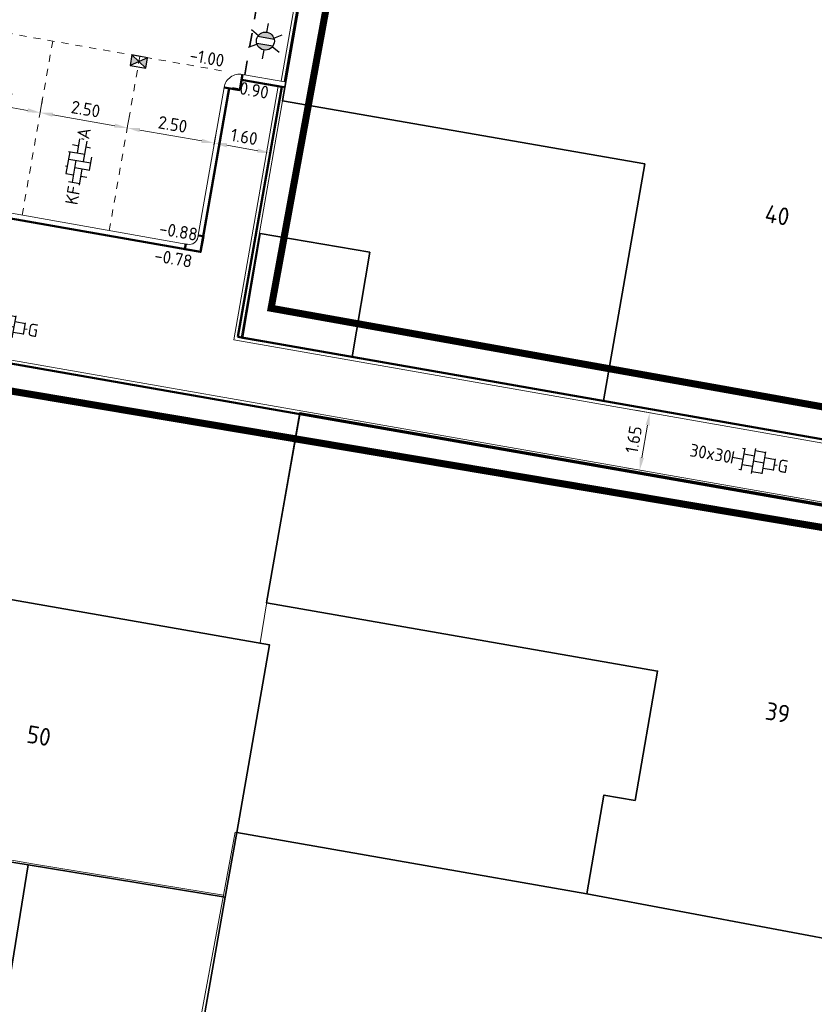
# Model space of a CAD drawing. Header units: metres. Extents: x 2514 to 227642, y 1683 to 852646.
# Tile 101 of 256: x 113779 to 113801, y 426245 to 426273. Entities that reach past the tile are written whole.
import ezdxf
from ezdxf.enums import TextEntityAlignment as Align
from ezdxf.lldxf.tags import DXFTag

# ---------------------------------------------------------------- set-up
doc = ezdxf.new("R2010")
doc.units = ezdxf.units.M
for name, pattern in [('VW-1-1_STREEP', [2, 1, -1]), ('XX-CENTER', [8, 5, -1, 1, -1]), ('ZZ-HIDDEN-SO', [4, 2, -2])]:
    doc.linetypes.add(name, pattern=pattern)
doc.layers.get('Defpoints').update_dxf_attribs({"color": 244, "lineweight": 35})
for name, color, linetype, lineweight in [('B-WE-KG-GRENS_PERCEEL-GV', 252, 'KG-PERCEEL', 18), ('B-WE-OG-BEBOUWING-GV', 4, 'Continuous', 35), ('B-WE-OG-BEBOUWING_HUISNUMMER-T25-200', 7, 'Continuous', 25), ('N-WE-IE-MEUBILAIR_WEGMEUBILAIR_LICHTMAST-S', 7, 'Continuous', 25), ('N-WE-KG-WERKGRENS-G', 7, 'XX-CENTER', 35), ('N-WE-RI-HWA_KOLK-S', 150, 'Continuous', 25), ('N-WE-VH-KANTOPSLUITING_ACHTERKANTBAND-G', 1, 'Continuous', 50), ('N-WE-VH-KANTOPSLUITING_OPSLUITBAND_100X200-G', 1, 'Continuous', 18), ('N-WE-VH-KANTOPSLUITING_TROTTOIRBAND_130 150-G', 2, 'Continuous', 13), ('N-WE-VH-M', 7, 'Continuous', 18), ('N-WE-VH-MATERIAALGRENS-G', 7, 'ZZ-HIDDEN-SO', 35), ('N-WE-VH-NAP-T18', 1, 'Continuous', 18), ('N-WE-VH-VERHARDING_BETONSTRAATSTEEN-S', 1, 'Continuous', 25), ('N-WE-VH-VERHARDING_STRAATBAKSTEEN-S', 1, 'Continuous', 5), ('N-WE-VH-VERHARDING_TEGEL-S', 1, 'Continuous', 25), ('N-WE-VW-MARKERING_LANGS_STREEP_11_010-G', 7, 'VW-1-1_STREEP', 13)]:
    doc.layers.add(name, color=color, linetype=linetype, lineweight=lineweight)
doc.styles.add('ISO', font='NLCS-ISO.ttf')
doc.styles.add('NLCS-ISO', font='NLCS-ISO.ttf', dxfattribs={"height": 1.8})
doc.styles.add('NLCS-ISO-M200-T18', font='NLCS-ISO.ttf', dxfattribs={"height": 0.36})
doc.styles.add('NLCS-ISO-M200-T25', font='NLCS-ISO.ttf', dxfattribs={"height": 0.5})
doc.styles.get("Standard").update_dxf_attribs({"font": 'romans'})
tags = doc.linetypes.add('KG-PERCEEL', pattern='A,5.5,-2,["P",Standard,S=1.8,R=0,X=-0.5,Y=-0.9],-2,5.5,-2,[5,NLCS.SHX,S=0.75,R=0,X=0,Y=0],-2', length=19).pattern_tags.tags
tags[6] = DXFTag(74, 10)
doc.dimstyles.new('NLCS-M200-T18-PIJL_L2_H1', dxfattribs={"dimscale": 0.2, "dimtxt": 2.5, "dimasz": 1.8, "dimexe": 2, "dimexo": 2, "dimgap": 0.7, "dimtad": 1, "dimzin": 0, "dimdsep": 46, "dimtxsty": 'NLCS-ISO-M200-T18', "dimcen": 0, "dimdle": 2, "dimclrd": 256, "dimclre": 256, "dimclrt": 1, "dimadec": 1, "dimazin": 0, "dimtfac": 1, "dimtdec": 3, "dimtofl": 0, "dimtmove": 0, "dimatfit": 3, "dimfxl": 2, "dimfxlon": 1, "dimtfillclr": 256, "dimtolj": 1, "dimtzin": 0, "dimlwd": -1, "dimlwe": -1, "dimarcsym": 0})
doc.dimstyles.new('NLCS-M200-T18-PIJL_L2_H2', dxfattribs={"dimscale": 0.2, "dimtxt": 2.5, "dimasz": 1.8, "dimexe": 2, "dimexo": 2, "dimgap": 0.7, "dimtad": 1, "dimzin": 0, "dimdsep": 46, "dimtxsty": 'NLCS-ISO-M200-T18', "dimcen": 0, "dimdle": 2, "dimclrd": 256, "dimclre": 256, "dimclrt": 1, "dimazin": 0, "dimtfac": 1, "dimtdec": 3, "dimtofl": 0, "dimtmove": 0, "dimatfit": 3, "dimfxl": 2, "dimfxlon": 1, "dimtfillclr": 256, "dimtolj": 1, "dimtzin": 0, "dimlwd": -1, "dimlwe": -1, "dimarcsym": 0})

# ---------------------------------------------------------------- blocks, each defined once
blk = doc.blocks.new('SVH-BSS_KEIFORMAAT_ELLEBOOG_KL-SO-flat-129')
at = {"layer": 'N-WE-VH-VERHARDING_BETONSTRAATSTEEN-S', "ltscale": 0.2}
for p, q in [((-0.032, 0.265), (0.039, 0.667)), ((0.082, 0.672), (0.152, 0.659)), ((0.139, 0.022), (0.24, 0.598)), ((-0.348, -0.319), (-0.238, 0.302)), ((-0.284, 0.31), (0.175, 0.229)), ((-0.177, 0.504), (0.005, 0.472)), ((0.212, 0.436), (0.339, 0.413)), ((-0.275, 0.095), (0.346, -0.014)), ((-0.177, -0.562), (-0.068, 0.058)), ((0.309, -0.221), (0.374, 0.144)), ((-0.373, -0.101), (-0.311, -0.112)), ((-0.104, -0.148), (0.316, -0.222)), ((0.021, -0.645), (0.102, -0.185)), ((-0.361, -0.317), (-0.141, -0.355)), ((-0.282, -0.544), (0.03, -0.599)), ((0.066, -0.392), (0.231, -0.421))]:
    blk.add_line(p, q, dxfattribs=at)
at = {"layer": 'N-WE-VH-VERHARDING_BETONSTRAATSTEEN-S', "style": 'NLCS-ISO'}
blk.add_attdef('KLEUR', text='', height=0.36, rotation=80.0136, dxfattribs=at).set_placement((0.118, 0.669), align=Align.MIDDLE_LEFT)
at = {"layer": 'N-WE-VH-VERHARDING_BETONSTRAATSTEEN-S', "style": 'NLCS-ISO', "flags": 1}
blk.add_attdef('FUNCTIE', text='', height=0.36, rotation=80.0136, dxfattribs=at).set_placement((0.71, -0.101), align=Align.MIDDLE_CENTER)
at = {"layer": 'N-WE-VH-VERHARDING_BETONSTRAATSTEEN-S', "style": 'NLCS-ISO'}
blk.add_attdef('FORMAAT', text='', height=0.36, rotation=80.0136, dxfattribs=at).set_placement((-0.118, -0.669), align=Align.MIDDLE_RIGHT)
blk = doc.blocks.new('N-SRI-KOLK_STRAAT_450X300-SO')
h = blk.add_hatch(color=256)
h.dxf.hatch_style = 1
h.paths.add_polyline_path([(0, 0.75), (-1.125, 1.5), (-1.125, 0)])
h.paths.add_polyline_path([(1.125, 1.5), (0, 0.75), (1.125, 0)])
for p, q in [((-1.125, 0), (1.125, 1.5)), ((1.125, 0), (-1.125, 1.5))]:
    blk.add_line(p, q)
at = {"flags": 128}
blk.add_lwpolyline([(-1.125, 0), (1.125, 0), (1.125, 1.5), (-1.125, 1.5)], close=True, dxfattribs=at)
blk = doc.blocks.new('*D615')
at = {"layer": 'Defpoints', "color": 0, "ltscale": 0.2, "transparency": 16777216}
for p in [(113777.076, 426270.604), (113776.999, 426270.165), (113779.462, 426269.733)]:
    blk.add_point(p, dxfattribs=at)
at = {"layer": 'N-WE-VH-M', "ltscale": 0.2, "transparency": 16777216}
for p, q in [((113777.068, 426270.559), (113777.145, 426270.998)), ((113779.184, 426270.235), (113777.431, 426270.542)), ((113779.531, 426270.127), (113779.608, 426270.566))]:
    blk.add_line(p, q, dxfattribs=at)
for points in [[(113777.441, 426270.601), (113777.421, 426270.483), (113777.076, 426270.604)], [(113779.195, 426270.294), (113779.174, 426270.176), (113779.539, 426270.172)]]:
    blk.add_solid(points, dxfattribs=at)
at = {"layer": 'N-WE-VH-M', "ltscale": 0.2, "transparency": 16777216, "insert": (113778.363, 426270.704), "char_height": 0.36, "attachment_point": 5, "rotation": 350.0559, "style": 'NLCS-ISO-M200-T18'}
blk.add_mtext('\\A1;2.50', dxfattribs=at)
blk = doc.blocks.new('*D616')
at = {"layer": 'Defpoints', "color": 0, "ltscale": 0.2, "transparency": 16777216}
for p in [(113779.462, 426269.733), (113782.001, 426269.739), (113781.924, 426269.3)]:
    blk.add_point(p, dxfattribs=at)
at = {"layer": 'N-WE-VH-M', "ltscale": 0.2, "transparency": 16777216}
for p, q in [((113779.531, 426270.127), (113779.608, 426270.566)), ((113779.894, 426270.11), (113781.647, 426269.801)), ((113781.993, 426269.694), (113782.071, 426270.133))]:
    blk.add_line(p, q, dxfattribs=at)
for points in [[(113779.904, 426270.169), (113779.883, 426270.051), (113779.539, 426270.172)], [(113781.657, 426269.86), (113781.636, 426269.742), (113782.001, 426269.739)]]:
    blk.add_solid(points, dxfattribs=at)
at = {"layer": 'N-WE-VH-M', "ltscale": 0.2, "transparency": 16777216, "insert": (113780.826, 426270.271), "char_height": 0.36, "attachment_point": 5, "rotation": 350.0136, "style": 'NLCS-ISO-M200-T18'}
blk.add_mtext('\\A1;2.50', dxfattribs=at)
blk = doc.blocks.new('hoekblok inw. 25')
at = {"layer": 'N-WE-VH-KANTOPSLUITING_ACHTERKANTBAND-G', "ltscale": 0.2, "flags": 128}
blk.add_lwpolyline([(-0.45, 0.15), (-0.45, 0), (0, 0), (0, 0.45), (-0.15, 0.45)], dxfattribs=at)
at = {"layer": 'N-WE-VH-KANTOPSLUITING_TROTTOIRBAND_130 150-G', "ltscale": 0.2, "flags": 128}
blk.add_lwpolyline([(-0.15, 0.45), (-0.15, 0.4, -0.414214), (-0.4, 0.15), (-0.45, 0.15)], format="xyb", dxfattribs=at)
blk = doc.blocks.new('*D294')
at = {"layer": 'Defpoints', "color": 0, "ltscale": 0.2, "transparency": 16777216}
for p in [(113781.924, 426269.302), (113784.463, 426269.307), (113784.386, 426268.868)]:
    blk.add_point(p, dxfattribs=at)
at = {"layer": 'N-WE-VH-M', "ltscale": 0.2, "transparency": 16777216}
for p, q in [((113781.993, 426269.696), (113782.071, 426270.135)), ((113782.356, 426269.678), (113784.109, 426269.37)), ((113784.455, 426269.262), (113784.533, 426269.701))]:
    blk.add_line(p, q, dxfattribs=at)
for points in [[(113782.366, 426269.737), (113782.345, 426269.619), (113782.001, 426269.741)], [(113784.119, 426269.429), (113784.098, 426269.311), (113784.463, 426269.307)]]:
    blk.add_solid(points, dxfattribs=at)
at = {"layer": 'N-WE-VH-M', "ltscale": 0.2, "transparency": 16777216, "insert": (113783.288, 426269.839), "char_height": 0.36, "attachment_point": 5, "rotation": 350.0136, "style": 'NLCS-ISO-M200-T18'}
blk.add_mtext('\\A1;2.50', dxfattribs=at)
blk = doc.blocks.new('*D295')
at = {"layer": 'Defpoints', "color": 0, "ltscale": 0.2, "transparency": 16777216}
for p in [(113784.386, 426268.87), (113786.044, 426269.031), (113785.967, 426268.591)]:
    blk.add_point(p, dxfattribs=at)
at = {"layer": 'N-WE-VH-M', "ltscale": 0.2, "transparency": 16777216}
for p, q in [((113784.456, 426269.264), (113784.534, 426269.704)), ((113786.036, 426268.985), (113786.114, 426269.425)), ((113784.819, 426269.247), (113785.69, 426269.094))]:
    blk.add_line(p, q, dxfattribs=at)
for points in [[(113784.829, 426269.307), (113784.808, 426269.188), (113784.464, 426269.31)], [(113785.7, 426269.153), (113785.679, 426269.035), (113786.044, 426269.031)]]:
    blk.add_solid(points, dxfattribs=at)
at = {"layer": 'N-WE-VH-M', "ltscale": 0.2, "transparency": 16777216, "insert": (113785.31, 426269.486), "char_height": 0.36, "attachment_point": 5, "rotation": 349.9899, "style": 'NLCS-ISO-M200-T18'}
blk.add_mtext('\\A1;1.60', dxfattribs=at)
blk = doc.blocks.new('SVH-TEGEL_300X300_DUN_HALFST_KL-SO')
for p, q in [((-1.84, 1.5), (-1.5, 1.5)), ((-1.5, -1.6), (-1.5, 1.6)), ((0, -1.78), (0, 1.78)), ((0, 1.5), (1.5, 1.5)), ((1.5, -1.6), (1.5, 1.6)), ((-3.08, 0.75), (-3, 0.75)), ((-3, -0.83), (-3, 0.83)), ((-3, 0), (-1.5, 0)), ((-1.5, 0.75), (0, 0.75)), ((0, 0), (1.5, 0)), ((1.5, 0.75), (3, 0.75)), ((3, -0.83), (3, 0.83)), ((3, 0), (3.39, 0)), ((-3.08, -0.75), (-3, -0.75)), ((-1.5, -0.75), (0, -0.75)), ((1.5, -0.75), (3, -0.75)), ((-1.84, -1.5), (-1.5, -1.5)), ((0, -1.5), (1.5, -1.5))]:
    blk.add_line(p, q)
at = {"style": 'NLCS-ISO'}
blk.add_attdef('FORMAAT', text='', height=1.8, dxfattribs=at).set_placement((-3.18, 0), align=Align.MIDDLE_RIGHT)
blk.add_attdef('KLEUR', text='', height=1.8, dxfattribs=at).set_placement((3.49, 0), align=Align.MIDDLE_LEFT)
at = {"style": 'NLCS-ISO', "flags": 1}
blk.add_attdef('FUNCTIE', text='', height=1.8, dxfattribs=at).set_placement((0.12, -3.58), align=Align.MIDDLE_CENTER)
blk = doc.blocks.new('*D764')
at = {"layer": 'Defpoints', "color": 0, "transparency": 16777216}
for p in [(113796.779, 426261.683), (113797.297, 426261.592), (113797.012, 426259.967)]:
    blk.add_point(p, dxfattribs=at)
at = {"layer": 'N-WE-VH-M', "transparency": 16777216}
for p, q in [((113796.903, 426261.661), (113796.385, 426261.752)), ((113796.557, 426260.412), (113796.717, 426261.328)), ((113796.618, 426260.036), (113796.101, 426260.127))]:
    blk.add_line(p, q, dxfattribs=at)
for points in [[(113796.658, 426261.339), (113796.776, 426261.318), (113796.779, 426261.683)], [(113796.498, 426260.423), (113796.616, 426260.402), (113796.495, 426260.058)]]:
    blk.add_solid(points, dxfattribs=at)
at = {"layer": 'N-WE-VH-M', "transparency": 16777216, "insert": (113796.322, 426260.925), "char_height": 0.36, "attachment_point": 5, "rotation": 80.0559, "style": 'NLCS-ISO-M200-T18'}
blk.add_mtext('\\A1;1.65', dxfattribs=at)
blk = doc.blocks.new('N-SIE-WEG_LICHTMAST-SO')
h = blk.add_hatch(color=256)
h.paths.add_polyline_path([(1.16, 0.5, 0.658505), (-1.16, 0.5)])
h.paths.add_polyline_path([(-1.16, -0.5, 0.658505), (1.16, -0.5)])
at = {"flags": 128}
for points in [[(0, 1.27), (0, 2.53)], [(-2.19, 1.27), (-1.1, 0.63)], [(-1.16, 0.5), (1.16, 0.5)], [(1.1, 0.63), (2.19, 1.27)], [(-2.19, -1.27), (-1.1, -0.63)], [(-1.16, -0.5), (1.16, -0.5)], [(0, -1.27), (0, -2.53)], [(2.19, -1.27), (1.1, -0.63)]]:
    blk.add_lwpolyline(points, dxfattribs=at)
at = {"ltscale": 0.5}
blk.add_circle((0, 0), 1.27, dxfattribs=at)
at = {"style": 'NLCS-ISO'}
blk.add_attdef('TYPE', text='', height=1.8, dxfattribs=at).set_placement((0, 2.53), align=Align.BOTTOM_CENTER)

msp = doc.modelspace()

# ---------------------------------------------------------------- linework, layer by layer
at = {"layer": 'B-WE-KG-GRENS_PERCEEL-GV', "ltscale": 0.2}
msp.add_lwpolyline([(113809.184, 426259.627), (113811.261, 426271.452), (113797.523, 426273.865), (113797.569, 426274.131), (113787.333, 426275.913), (113785.226, 426263.799)], close=True, dxfattribs=at)
for points in [[(113786.895, 426261.641), (113775.301, 426263.661), (113774.17, 426257.189), (113774.272, 426257.171)], [(113795.638, 426247.966), (113806.766, 426245.856), (113808.885, 426257.924), (113804.866, 426258.51), (113786.895, 426261.641), (113785.944, 426256.275), (113785.763, 426255.176), (113786.029, 426255.117), (113785.101, 426249.807)], [(113784.086, 426244.592), (113784.723, 426248.037), (113779.379, 426248.918), (113773.023, 426250.023)], [(113795.638, 426247.966), (113785.101, 426249.807), (113785.051, 426249.816), (113784.723, 426248.037)]]:
    msp.add_lwpolyline(points, dxfattribs=at)
at = {"layer": 'B-WE-OG-BEBOUWING-GV'}
for points in [[(113797.47, 426274.148), (113787.333, 426275.913), (113786.392, 426270.504), (113796.638, 426268.72), (113795.47, 426262.015), (113803.257, 426260.659), (113805.317, 426272.496), (113797.424, 426273.882)], [(113788.864, 426266.226), (113785.758, 426266.751), (113785.258, 426263.793), (113788.363, 426263.26)], [(113778.192, 426262.973), (113775.269, 426263.478), (113774.17, 426257.189), (113774.272, 426257.171), (113773.003, 426249.901), (113779.201, 426248.898), (113784.775, 426247.979), (113785.101, 426249.807), (113786.029, 426255.117), (113777.242, 426256.652)], [(113804.922, 426258.531), (113786.883, 426261.683), (113785.943, 426256.307), (113797.001, 426254.375), (113796.362, 426250.716), (113795.483, 426250.87), (113794.995, 426248.078), (113802.833, 426246.602)], [(113794.995, 426248.078), (113785.101, 426249.807), (113784.775, 426247.979), (113784.135, 426244.386), (113795.045, 426242.477), (113794.427, 426238.941), (113793.49, 426239.105), (113793.025, 426236.448), (113800.802, 426235.011), (113802.833, 426246.602)], [(113784.775, 426247.979), (113779.201, 426248.898), (113777.431, 426237.951), (113773.665, 426238.56), (113773.828, 426239.572), (113771.163, 426240.003), (113769.872, 426232.264), (113781.675, 426230.205), (113782.106, 426232.62), (113783.024, 426238.04), (113784.135, 426244.386)]]:
    msp.add_lwpolyline(points, close=True, dxfattribs=at)
at = {"layer": 'N-WE-KG-WERKGRENS-G', "ltscale": 0.5, "const_width": 0.2, "flags": 128}
msp.add_lwpolyline([(113539.652, 426425.541), (113533.034, 426426.579), (113512.978, 426310.885), (113509.106, 426305.095), (113507.039, 426292.73), (113504.728, 426279.396), (113497.949, 426267.392), (113491.721, 426263.905), (113496.136, 426256.365), (113502.435, 426260.053, -0.182232), (113509.838, 426261.318, -0.126544), (113516.642, 426258.09), (113523.828, 426262.829), (113521.668, 426266.104), (113525.98, 426265.334), (113539.291, 426339.571), (113541.863, 426353.106), (113543.716, 426365.72), (113550.178, 426401.905), (113551.547, 426409.78), (113574.553, 426405.734), (113573.157, 426397.506), (113607.198, 426391.573), (113606.914, 426389.946), (113619.162, 426387.845), (113613.609, 426356.275), (113601.182, 426358.276), (113600.845, 426356.182), (113597.954, 426356.648), (113593.562, 426350.547), (113574.97, 426354.003), (113574.327, 426350.546), (113615.634, 426343.691), (113593.57, 426263.699, 0.356973), (113596.583, 426256.89), (113595.271, 426248.698), (113599.487, 426248.023), (113601.054, 426254.868), (113602.72, 426255.869), (113636.901, 426249.843), (113711.239, 426237.251), (113711.078, 426236.35), (113716.526, 426235.533), (113716.685, 426236.595), (113718.512, 426236.321), (113734.103, 426277.353), (113735.865, 426278.617), (113776.182, 426271.575), (113774.564, 426262.996), (113804.256, 426258), (113798.274, 426223.759), (113796.469, 426212.743), (113816.717, 426209.189), (113821.532, 426236.979), (113822.449, 426236.82), (113823.388, 426242.034), (113822.132, 426242.26), (113830.108, 426272.94), (113832.685, 426287.571), (113850.983, 426284.543), (113878.799, 426279.99), (113865.198, 426203.132), (113884.246, 426200.097), (113884.458, 426196.374), (113883.446, 426190.397), (113921.214, 426183.978), (113921.482, 426185.328), (113923.778, 426184.872), (113926.223, 426198.093), (113928.449, 426210.745), (113964.907, 426204.42), (113960.406, 426178.602), (113963.561, 426178.134), (113967.734, 426203.401), (113997.515, 426198.193), (113998.702, 426198.006), (113998.957, 426199.616), (114022.375, 426195.633), (114018.261, 426170.621), (114024.177, 426169.647), (114029.085, 426200.395), (114026.448, 426200.718), (114031.499, 426230.088), (114054.44, 426226.248), (114057.477, 426225.696), (114056.841, 426222.197), (114059.961, 426221.626), (114065.65, 426244.354), (114035.59, 426249.218), (114041.184, 426283.399), (114056.073, 426280.709), (114056.721, 426283.698), (114042.185, 426286.164), (114046.915, 426313.16), (114065.34, 426310.078), (114066.402, 426316.804), (114058.916, 426317.879), (114056.3, 426327.344), (114067.79, 426392.772), (114039.145, 426397.909), (113967.805, 426410.127), (113958.58, 426362.909), (114027.859, 426351.392), (114036.556, 426349.826), (114034.317, 426336.794), (114032.043, 426337.194), (114031.497, 426333.947), (114035.343, 426333.283), (114031.409, 426310.162), (113989.982, 426317.452), (113994.21, 426340.55), (114008.87, 426338.023), (114009.525, 426341.433), (113875.208, 426365.513)], format="xyb", dxfattribs=at)
msp.add_lwpolyline([(113796.56, 426314.119), (113817.428, 426310.308), (113808.544, 426260.62), (113786.07, 426264.638), (113790.136, 426286.8), (113791.915, 426286.474)], close=True, dxfattribs=at)
at = {"layer": 'N-WE-VH-KANTOPSLUITING_ACHTERKANTBAND-G', "ltscale": 0.2}
for p, q in [((113785.131, 426263.826), (113809.213, 426259.604)), ((113775.302, 426263.671), (113808.891, 426257.783))]:
    msp.add_line(p, q, dxfattribs=at)
for points in [[(113786.457, 426271.04), (113789.384, 426287.737), (113791.325, 426287.397), (113796.128, 426314.79), (113818.263, 426310.893), (113809.213, 426259.604)], [(113777.206, 426272.212), (113776.394, 426267.583), (113784.076, 426266.23), (113784.888, 426270.859)], [(113785.235, 426271.103), (113786.431, 426270.892)], [(113785.131, 426263.826), (113786.372, 426270.903)]]:
    msp.add_lwpolyline(points, dxfattribs=at)
at = {"layer": 'N-WE-VH-KANTOPSLUITING_ACHTERKANTBAND-G', "ltscale": 0.2, "flags": 128}
msp.add_lwpolyline([(113785.261, 426271.251), (113785.183, 426270.807), (113784.74, 426270.885)], dxfattribs=at)
at = {"layer": 'N-WE-VH-KANTOPSLUITING_OPSLUITBAND_100X200-G', "ltscale": 0.2}
for p, q in [((113775.418, 426263.753), (113809.007, 426257.864)), ((113785.016, 426263.745), (113809.294, 426259.489))]:
    msp.add_line(p, q, dxfattribs=at)
for points in [[(113786.359, 426271.057), (113789.303, 426287.853), (113791.244, 426287.513), (113796.047, 426314.906), (113818.379, 426310.974), (113809.294, 426259.489)], [(113785.016, 426263.745), (113786.274, 426270.92)]]:
    msp.add_lwpolyline(points, dxfattribs=at)
at = {"layer": 'N-WE-VH-KANTOPSLUITING_TROTTOIRBAND_130 150-G', "ltscale": 0.2}
msp.add_lwpolyline([(113783.997, 426266.647), (113784.74, 426270.885, -0.41443), (113785.261, 426271.251), (113786.457, 426271.04)], format="xyb", dxfattribs=at)
msp.add_lwpolyline([(113776.862, 426267.653), (113783.719, 426266.445)], dxfattribs=at)
at = {"layer": 'N-WE-VH-MATERIAALGRENS-G', "ltscale": 0.2}
msp.add_lwpolyline([(113785.324, 426271.239), (113788.45, 426289.068), (113790.391, 426288.728), (113795.013, 426315.088)], dxfattribs=at)
at = {"layer": 'N-WE-VW-MARKERING_LANGS_STREEP_11_010-G', "ltscale": 0.2}
for p, q in [((113776.988, 426272.707), (113784.818, 426271.329)), ((113779.893, 426272.196), (113779.03, 426267.271)), ((113782.356, 426271.762), (113781.492, 426266.837))]:
    msp.add_line(p, q, dxfattribs=at)

# ---------------------------------------------------------------- block references
at = {"ltscale": 0.2, "rotation": 350.0530972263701}
msp.add_blockref('hoekblok inw. 25', (113784.076, 426266.23), dxfattribs=at)
at = {"layer": 'N-WE-IE-MEUBILAIR_WEGMEUBILAIR_LICHTMAST-S', "xscale": 0.2, "yscale": 0.2, "zscale": 0.2, "rotation": 350.1566500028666}
msp.add_blockref('N-SIE-WEG_LICHTMAST-SO', (113785.908, 426272.194), dxfattribs=at)
at = {"layer": 'N-WE-RI-HWA_KOLK-S', "ltscale": 0.2, "xscale": 0.2000000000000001, "yscale": 0.2000000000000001, "zscale": 0.2000000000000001, "rotation": 170.0135621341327}
msp.add_blockref('N-SRI-KOLK_STRAAT_450X300-SO', (113782.356, 426271.762), dxfattribs=at)
at = {"layer": 'N-WE-VH-VERHARDING_STRAATBAKSTEEN-S', "ltscale": 0.2}
msp.add_blockref('SVH-BSS_KEIFORMAAT_ELLEBOOG_KL-SO-flat-129', (113780.626, 426268.764), dxfattribs=at).add_auto_attribs({'FORMAAT': 'KF', 'KLEUR': 'A'})
at = {"layer": 'N-WE-VH-VERHARDING_TEGEL-S', "xscale": 0.2, "yscale": 0.2, "zscale": 0.2, "rotation": 350.0135621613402}
for p in [(113778.507, 426264.164), (113799.714, 426260.318)]:
    msp.add_blockref('SVH-TEGEL_300X300_DUN_HALFST_KL-SO', p, dxfattribs=at).add_auto_attribs({'FORMAAT': '30x30', 'KLEUR': 'G'})

# ---------------------------------------------------------------- texts
at = {"layer": 'B-WE-OG-BEBOUWING_HUISNUMMER-T25-200', "style": 'NLCS-ISO-M200-T25'}
for s, p in [('40', (113800.385, 426267.272)), ('39', (113800.4, 426253.202)), ('50', (113779.503, 426252.547))]:
    msp.add_text(s, height=0.5, rotation=350, dxfattribs=at).set_placement(p, align=Align.MIDDLE)
at = {"layer": 'N-WE-VH-NAP-T18', "style": 'ISO'}
for s, p in [('-1.00', (113783.744, 426271.627)), ('-0.90', (113784.924, 426270.738)), ('-0.88', (113782.884, 426266.727)), ('-0.78', (113782.75, 426265.964))]:
    msp.add_text(s, height=0.36, rotation=350.05, dxfattribs=at).set_placement(p)

# ---------------------------------------------------------------- dimensions: what is measured, and where the dimension line sits
at = {"layer": 'N-WE-VH-M', "ltscale": 0.2}
for p1, p2, distance, picture, middle in [((113779.462, 426269.733), (113776.999, 426270.165), -0.446, '*D615', (113778.363, 426270.704)), ((113779.462, 426269.733), (113781.924, 426269.3), 0.446, '*D616', (113780.826, 426270.271)), ((113781.924, 426269.302), (113784.386, 426268.868), 0.446, '*D294', (113783.288, 426269.839)), ((113784.3863, 426268.8699), (113785.9667, 426268.5909), 0.447, '*D295', (113785.3098, 426269.4857))]:
    dim = msp.add_aligned_dim(p1=p1, p2=p2, distance=distance, dimstyle='NLCS-M200-T18-PIJL_L2_H2', override={"dimclrt": 256}, dxfattribs=at)
    dim.commit()
    dim.dimension.update_dxf_attribs({"geometry": picture, "text_midpoint": middle})
at = {"layer": 'N-WE-VH-M'}
dim = msp.add_aligned_dim(p1=(113797.012, 426259.967), p2=(113797.297, 426261.592), distance=0.525, dimstyle='NLCS-M200-T18-PIJL_L2_H1', override={"dimclrt": 256}, dxfattribs=at)
dim.commit()
dim.dimension.update_dxf_attribs({"geometry": '*D764', "text_midpoint": (113796.322, 426260.925)})

doc.saveas('drawing.dxf')
